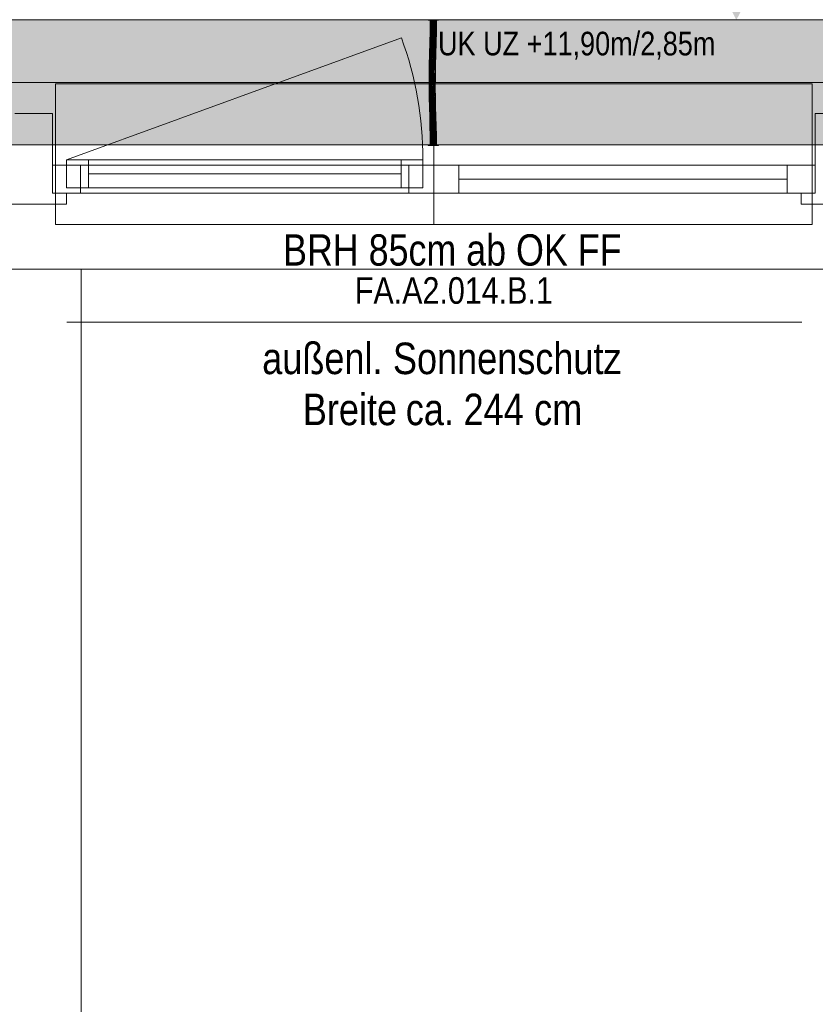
# Model space of a CAD drawing. Extents: x -620 to 300, y 62 to 1112.
# Tile 22 of 95: x -400 to -349, y 326 to 388. Entities that reach past the tile are written whole.
import ezdxf
from ezdxf.lldxf.tags import DXFTag

# ---------------------------------------------------------------- set-up
doc = ezdxf.new("R2010")
doc.units = 0
doc.layers.get('0').update_dxf_attribs({"lineweight": 13})
for name, color, linetype, lineweight, true_color in [('00_Beschriftung UZ', 3, 'Continuous', 13, 0x00ff00), ('30 -33 Aussenwände- 7 Fassade_ Elemente', 7, 'Continuous', 9, 0x00aacc), ('30 -35 Decken- 1 Konstruktion-Träger- Stahlbeton', 7, 'grob-A06G9S5M8I', 13, 0x33aa00), ('70 -72 Beschriftung- 1 Beschriftung allgemein', 7, 'Continuous', 9, 0xff6633), ('E_Leerrohr 20', 7, 'Continuous', 13, 0xcc0099), ('E_Leerrohr 20-Shading', 7, 'Continuous', 13, 0xcc0099), ('iwb_Schraffur_Unterzug', 7, 'Continuous', 5, 0xffffcc)]:
    doc.layers.add(name, color=color, linetype=linetype, lineweight=lineweight, true_color=true_color)
doc.layers.add('60- 61 allgemeine Ausstattung- 4 Terrassen', color=7, linetype='Continuous', lineweight=9)
doc.layers.add('70 -71 Achsen- 1 Gebäudeachsen', color=7, linetype='STRICHPUNKT2-A06G9S5N8I', lineweight=18)
doc.styles.get("Standard").update_dxf_attribs({"font": 'ARIALN.TTF'})
tags = doc.linetypes.add('grob-A06G9S5M8I', pattern=[14, 3, -8, 3]).pattern_tags.tags
tags[8:9] = [DXFTag(74, 4), DXFTag(75, 0), DXFTag(340, '0'), DXFTag(46, 0.0), DXFTag(50, 0.0), DXFTag(44, 0.0), DXFTag(45, 0.0)]
tags[6:7] = [DXFTag(74, 4), DXFTag(75, 0), DXFTag(340, '0'), DXFTag(46, 0.0), DXFTag(50, 0.0), DXFTag(44, 0.0), DXFTag(45, 0.0)]
tags[4:5] = [DXFTag(74, 4), DXFTag(75, 0), DXFTag(340, '0'), DXFTag(46, 0.0), DXFTag(50, 0.0), DXFTag(44, 0.0), DXFTag(45, 0.0)]
tags = doc.linetypes.add('STRICHPUNKT2', pattern=[12.7, 6.35, -3.175, 0, -3.175]).pattern_tags.tags
tags[10:11] = [DXFTag(74, 4), DXFTag(75, 0), DXFTag(340, '0'), DXFTag(46, 0.0), DXFTag(50, 0.0), DXFTag(44, 0.0), DXFTag(45, 0.0)]
tags[8:9] = [DXFTag(74, 4), DXFTag(75, 0), DXFTag(340, '0'), DXFTag(46, 0.0), DXFTag(50, 0.0), DXFTag(44, 0.0), DXFTag(45, 0.0)]
tags[6:7] = [DXFTag(74, 4), DXFTag(75, 0), DXFTag(340, '0'), DXFTag(46, 0.0), DXFTag(50, 0.0), DXFTag(44, 0.0), DXFTag(45, 0.0)]
tags[4:5] = [DXFTag(74, 4), DXFTag(75, 0), DXFTag(340, '0'), DXFTag(46, 0.0), DXFTag(50, 0.0), DXFTag(44, 0.0), DXFTag(45, 0.0)]
tags = doc.linetypes.add('STRICHPUNKT2-A06G9S5N8I', pattern=[12.7, 6.35, -3.175, 0, -3.175]).pattern_tags.tags
tags[10:11] = [DXFTag(74, 4), DXFTag(75, 0), DXFTag(340, '0'), DXFTag(46, 0.0), DXFTag(50, 0.0), DXFTag(44, 0.0), DXFTag(45, 0.0)]
tags[8:9] = [DXFTag(74, 4), DXFTag(75, 0), DXFTag(340, '0'), DXFTag(46, 0.0), DXFTag(50, 0.0), DXFTag(44, 0.0), DXFTag(45, 0.0)]
tags[6:7] = [DXFTag(74, 4), DXFTag(75, 0), DXFTag(340, '0'), DXFTag(46, 0.0), DXFTag(50, 0.0), DXFTag(44, 0.0), DXFTag(45, 0.0)]
tags[4:5] = [DXFTag(74, 4), DXFTag(75, 0), DXFTag(340, '0'), DXFTag(46, 0.0), DXFTag(50, 0.0), DXFTag(44, 0.0), DXFTag(45, 0.0)]

# ---------------------------------------------------------------- blocks, each defined once
blk = doc.blocks.new('Shading-A06G9S4W8I', base_point=(-372.94, 385.55))
at = {"layer": 'E_Leerrohr 20-Shading', "color": 223, "true_color": 0xc67fb4}
for points in [[(-373.221, 388.453), (-373.28, 388.453), (-373.227, 387.731), (-373.286, 387.732)], [(-372.924, 388.453), (-372.938, 388.453), (-372.933, 387.726), (-372.944, 387.726)], [(-372.89, 387.726), (-372.88, 388.453), (-372.933, 387.726), (-372.924, 388.453)], [(-372.886, 387.726), (-372.88, 388.453), (-372.89, 387.726)], [(-373.227, 387.731), (-373.286, 387.732), (-373.244, 387.007), (-373.301, 387.009)], [(-373.243, 387.007), (-373.227, 387.731), (-373.244, 387.007)], [(-372.933, 387.726), (-372.944, 387.726), (-372.953, 387), (-372.96, 387)], [(-372.953, 387), (-372.936, 387), (-372.933, 387.726), (-372.914, 387.726)], [(-372.936, 387), (-372.917, 386.999), (-372.914, 387.726), (-372.89, 387.726)], [(-372.901, 386.999), (-372.886, 387.726), (-372.917, 386.999), (-372.89, 387.726)], [(-373.244, 387.007), (-373.301, 387.009), (-373.267, 386.283), (-373.321, 386.284)], [(-373.267, 386.283), (-373.263, 386.283), (-373.244, 387.007), (-373.243, 387.007)], [(-373.263, 386.283), (-373.262, 386.283), (-373.243, 387.007)], [(-372.953, 387), (-372.96, 387), (-372.978, 386.275), (-372.979, 386.275)], [(-372.953, 387), (-372.978, 386.275), (-372.951, 387), (-372.974, 386.275)], [(-372.974, 386.275), (-372.963, 386.275), (-372.951, 387), (-372.936, 387)], [(-372.963, 386.275), (-372.95, 386.274), (-372.936, 387), (-372.917, 386.999)], [(-372.921, 386.274), (-372.901, 386.999), (-372.95, 386.274), (-372.917, 386.999)], [(-373.34, 385.559), (-373.275, 386.008), (-373.321, 386.284), (-373.267, 386.283)], [(-373.291, 385.558), (-373.285, 385.688), (-373.34, 385.559), (-373.275, 386.008)], [(-373.281, 385.557), (-373.268, 386.057), (-373.291, 385.558)], [(-373.275, 386.008), (-373.285, 385.688), (-373.27, 386.047), (-373.271, 385.993)], [(-373.267, 386.283), (-373.275, 386.008), (-373.263, 386.283), (-373.27, 386.047)], [(-373.271, 385.993), (-373.268, 386.057), (-373.27, 386.047)], [(-373.27, 386.047), (-373.268, 386.057), (-373.263, 386.283), (-373.262, 386.283)], [(-372.986, 386.013), (-372.999, 385.551), (-372.985, 385.904), (-372.996, 385.551)], [(-372.996, 385.551), (-372.99, 385.551), (-372.985, 385.904), (-372.984, 385.708)], [(-372.978, 386.275), (-372.986, 386.013), (-372.974, 386.275), (-372.985, 385.904)], [(-372.978, 386.275), (-372.979, 386.275), (-372.986, 386.013)], [(-372.985, 385.904), (-372.984, 385.708), (-372.974, 386.275), (-372.963, 386.275)], [(-372.984, 385.708), (-372.983, 385.551), (-372.963, 386.275), (-372.95, 386.274)], [(-372.94, 385.55), (-372.921, 386.274), (-372.983, 385.551), (-372.95, 386.274)], [(-373.291, 385.558), (-373.34, 385.559), (-373.314, 384.831), (-373.353, 384.832)], [(-373.295, 384.831), (-373.281, 385.557), (-373.314, 384.831), (-373.291, 385.558)], [(-373.009, 384.828), (-372.99, 385.551), (-373.012, 384.828), (-372.996, 385.551)], [(-372.996, 385.551), (-372.999, 385.551), (-373.012, 384.828)], [(-373.006, 384.828), (-372.983, 385.551), (-373.009, 384.828), (-372.99, 385.551)], [(-373.005, 384.828), (-372.983, 385.551), (-372.995, 385.156)], [(-373.005, 384.828), (-372.953, 384.827), (-372.983, 385.551), (-372.94, 385.55)], [(-372.99, 385.551), (-372.983, 385.551), (-372.984, 385.708)], [(-373.316, 384.47), (-373.314, 384.831), (-373.355, 384.471), (-373.353, 384.832)], [(-373.298, 384.104), (-373.295, 384.831), (-373.319, 384.104), (-373.314, 384.831)], [(-373.013, 384.465), (-373.009, 384.828), (-373.014, 384.465), (-373.012, 384.828)], [(-373.008, 384.465), (-373.006, 384.828), (-373.013, 384.465), (-373.009, 384.828)], [(-373.008, 384.465), (-372.955, 384.464), (-373.005, 384.828), (-372.953, 384.827)], [(-373.008, 384.465), (-373.005, 384.828), (-373.008, 384.538)], [(-373.005, 384.828), (-373.006, 384.828), (-373.008, 384.538)], [(-373.006, 384.828), (-373.005, 384.828), (-372.995, 385.156)], [(-373.319, 384.104), (-373.316, 384.47), (-373.357, 384.104), (-373.355, 384.471)], [(-373.319, 384.104), (-373.357, 384.104), (-373.306, 383.493), (-373.349, 383.492)], [(-373.29, 383.494), (-373.298, 384.104), (-373.306, 383.493), (-373.319, 384.104)], [(-373.015, 384.105), (-373.013, 384.105), (-373.014, 384.302), (-373.012, 384.165)], [(-373.013, 384.465), (-373.014, 384.302), (-373.009, 384.465), (-373.012, 384.165)], [(-373.014, 384.302), (-373.013, 384.465), (-373.014, 384.465)], [(-373.013, 384.105), (-373.011, 384.105), (-373.012, 384.165)], [(-372.998, 383.499), (-373.011, 384.105), (-373.007, 383.499), (-373.013, 384.105)], [(-373.012, 384.165), (-373.011, 384.105), (-373.009, 384.465), (-373.008, 384.465)], [(-373.011, 384.105), (-372.957, 384.105), (-373.008, 384.465), (-372.955, 384.464)], [(-372.949, 383.5), (-372.957, 384.105), (-372.998, 383.499), (-373.011, 384.105)], [(-373.306, 383.493), (-373.349, 383.492), (-373.28, 382.884), (-373.334, 382.882)], [(-373.275, 382.884), (-373.29, 383.494), (-373.28, 382.884), (-373.306, 383.493)], [(-372.998, 383.499), (-373.007, 383.499), (-372.972, 382.892), (-372.993, 382.892)], [(-372.934, 382.893), (-372.949, 383.5), (-372.972, 382.892), (-372.998, 383.499)], [(-373.334, 382.882), (-373.313, 382.715), (-373.28, 382.884), (-373.272, 382.715)], [(-373.313, 382.715), (-373.334, 382.882), (-373.329, 382.714)], [(-373.268, 382.645), (-373.275, 382.884), (-373.28, 382.884)], [(-372.964, 382.717), (-372.972, 382.892), (-372.987, 382.717), (-372.993, 382.892)], [(-372.929, 382.718), (-372.934, 382.893), (-372.964, 382.717), (-372.972, 382.892)], [(-373.316, 382.273), (-373.257, 382.275), (-373.329, 382.714), (-373.313, 382.715)], [(-373.257, 382.275), (-373.316, 382.273), (-373.24, 381.667), (-373.298, 381.666)], [(-373.313, 382.715), (-373.257, 382.275), (-373.272, 382.715), (-373.268, 382.645)], [(-372.941, 382.284), (-372.964, 382.717), (-372.974, 382.283), (-372.987, 382.717)], [(-372.941, 382.284), (-372.974, 382.283), (-372.911, 381.675), (-372.957, 381.674)], [(-372.941, 382.284), (-372.916, 382.285), (-372.964, 382.717), (-372.929, 382.718)], [(-372.898, 381.676), (-372.916, 382.285), (-372.911, 381.675), (-372.941, 382.284)], [(-373.24, 381.667), (-373.298, 381.666), (-373.227, 381.06), (-373.285, 381.059)], [(-373.226, 381.06), (-373.24, 381.667), (-373.227, 381.06), (-373.24, 381.667)], [(-372.911, 381.675), (-372.957, 381.674), (-372.889, 381.065), (-372.943, 381.064)], [(-372.885, 381.065), (-372.898, 381.676), (-372.889, 381.065), (-372.911, 381.675)], [(-373.227, 381.06), (-373.285, 381.059), (-373.225, 380.453), (-373.28, 380.453)], [(-373.225, 380.453), (-373.223, 380.453), (-373.227, 381.06), (-373.226, 381.06)], [(-373.223, 380.453), (-373.221, 380.453), (-373.226, 381.06)], [(-372.88, 380.453), (-372.889, 381.065), (-372.938, 380.453), (-372.943, 381.064)], [(-372.88, 380.453), (-372.885, 381.065), (-372.889, 381.065)]]:
    blk.add_solid(points, dxfattribs=at)
at = {"layer": 'E_Leerrohr 20-Shading', "color": 231, "true_color": 0xe17fc9}
for points in [[(-373.08, 388.453), (-373.221, 388.453), (-373.086, 387.729), (-373.227, 387.731)], [(-373.08, 388.453), (-373.086, 387.729), (-373.081, 387.728)], [(-373.075, 387.728), (-373.08, 388.453), (-373.081, 387.728)], [(-372.944, 387.726), (-372.938, 388.453), (-373.075, 387.728), (-373.08, 388.453)], [(-373.182, 387.73), (-373.227, 387.731), (-373.179, 387.006), (-373.243, 387.007)], [(-373.101, 387.004), (-373.086, 387.729), (-373.179, 387.006), (-373.182, 387.73)], [(-373.086, 387.729), (-373.101, 387.004), (-373.097, 387.004)], [(-373.086, 387.003), (-373.081, 387.728), (-373.097, 387.004), (-373.086, 387.729)], [(-373.064, 387.003), (-373.075, 387.728), (-373.086, 387.003), (-373.081, 387.728)], [(-372.96, 387), (-372.944, 387.726), (-373.064, 387.003), (-373.075, 387.728)], [(-373.179, 387.006), (-373.243, 387.007), (-373.178, 386.28), (-373.262, 386.283)], [(-373.178, 386.28), (-373.134, 386.279), (-373.179, 387.006), (-373.123, 387.004)], [(-373.134, 386.279), (-373.121, 386.279), (-373.123, 387.004), (-373.101, 387.004)], [(-373.101, 387.004), (-373.121, 386.279), (-373.119, 386.279)], [(-373.11, 386.279), (-373.097, 387.004), (-373.119, 386.279), (-373.101, 387.004)], [(-373.092, 386.278), (-373.086, 387.003), (-373.11, 386.279), (-373.097, 387.004)], [(-373.05, 386.277), (-373.064, 387.003), (-373.092, 386.278), (-373.086, 387.003)], [(-372.979, 386.275), (-372.96, 387), (-373.05, 386.277), (-373.064, 387.003)], [(-373.268, 386.057), (-373.281, 385.557), (-373.259, 385.557)], [(-373.268, 386.057), (-373.177, 385.699), (-373.262, 386.283), (-373.178, 386.28)], [(-373.259, 385.557), (-373.177, 385.555), (-373.268, 386.057), (-373.177, 385.699)], [(-373.178, 386.28), (-373.177, 385.699), (-373.134, 386.279), (-373.145, 385.573)], [(-373.145, 385.573), (-373.14, 385.554), (-373.134, 386.279), (-373.121, 386.279)], [(-373.119, 386.279), (-373.121, 386.279), (-373.136, 385.554), (-373.14, 385.554)], [(-373.122, 385.554), (-373.11, 386.279), (-373.136, 385.554), (-373.119, 386.279)], [(-373.122, 385.554), (-373.097, 385.553), (-373.114, 386.015), (-373.094, 386.014)], [(-373.094, 386.014), (-373.092, 386.278), (-373.114, 386.015), (-373.11, 386.279)], [(-373.097, 385.553), (-373.037, 385.552), (-373.094, 386.014), (-373.046, 386.014)], [(-373.046, 386.014), (-373.05, 386.277), (-373.094, 386.014), (-373.092, 386.278)], [(-372.986, 386.013), (-372.979, 386.275), (-373.046, 386.014), (-373.05, 386.277)], [(-373.037, 385.552), (-372.999, 385.551), (-373.046, 386.014), (-372.986, 386.013)], [(-373.259, 385.557), (-373.281, 385.557), (-373.249, 384.831), (-373.295, 384.831)], [(-373.249, 384.831), (-373.173, 384.83), (-373.259, 385.557), (-373.177, 385.555)], [(-373.177, 385.699), (-373.177, 385.555), (-373.145, 385.573), (-373.145, 385.554)], [(-373.177, 385.555), (-373.173, 384.83), (-373.145, 385.554), (-373.153, 384.829)], [(-373.153, 384.829), (-373.14, 385.554), (-373.145, 385.554)], [(-373.136, 385.554), (-373.14, 385.554), (-373.15, 384.829), (-373.153, 384.829)], [(-373.132, 384.829), (-373.122, 385.554), (-373.15, 384.829), (-373.136, 385.554)], [(-373.145, 385.554), (-373.14, 385.554), (-373.145, 385.573)], [(-373.101, 384.829), (-373.097, 385.553), (-373.132, 384.829), (-373.122, 385.554)], [(-373.027, 384.828), (-373.037, 385.552), (-373.101, 384.829), (-373.097, 385.553)], [(-373.027, 384.828), (-373.02, 384.828), (-373.037, 385.552), (-372.999, 385.551)], [(-373.249, 384.831), (-373.295, 384.831), (-373.247, 384.104), (-373.298, 384.104)], [(-373.249, 384.831), (-373.248, 384.469), (-373.173, 384.83), (-373.168, 384.468)], [(-373.173, 384.83), (-373.168, 384.468), (-373.153, 384.829), (-373.155, 384.468)], [(-373.155, 384.468), (-373.134, 384.467), (-373.15, 384.829), (-373.132, 384.829)], [(-373.15, 384.829), (-373.153, 384.829), (-373.155, 384.468)], [(-373.102, 384.302), (-373.101, 384.829), (-373.135, 384.301), (-373.132, 384.829)], [(-373.102, 384.105), (-373.027, 384.828), (-373.101, 384.829)], [(-373.102, 384.105), (-373.028, 384.105), (-373.027, 384.828), (-373.025, 384.209)], [(-373.026, 384.302), (-373.012, 384.828), (-373.027, 384.828)], [(-373.026, 384.302), (-373.018, 384.302), (-373.012, 384.828), (-373.014, 384.465)], [(-373.247, 384.104), (-373.298, 384.104), (-373.253, 383.494), (-373.29, 383.494)], [(-373.253, 383.494), (-373.15, 383.496), (-373.247, 384.104), (-373.163, 384.105)], [(-373.248, 384.469), (-373.247, 384.104), (-373.168, 384.468), (-373.163, 384.105)], [(-373.164, 384.468), (-373.168, 384.468), (-373.16, 384.105), (-373.163, 384.105)], [(-373.155, 384.468), (-373.164, 384.468), (-373.157, 384.105), (-373.16, 384.105)], [(-373.163, 384.105), (-373.15, 383.496), (-373.16, 384.105), (-373.149, 383.496)], [(-373.149, 383.496), (-373.157, 384.105), (-373.16, 384.105)], [(-373.137, 384.105), (-373.155, 384.468), (-373.157, 384.105)], [(-373.137, 384.105), (-373.157, 384.105), (-373.135, 383.496), (-373.149, 383.496)], [(-373.155, 384.468), (-373.137, 384.105), (-373.134, 384.467)], [(-373.137, 384.105), (-373.102, 384.105), (-373.135, 384.301), (-373.102, 384.302)], [(-373.1, 383.497), (-373.102, 384.105), (-373.135, 383.496), (-373.137, 384.105)], [(-373.102, 384.105), (-373.1, 383.497), (-373.028, 384.105), (-373.028, 384.079)], [(-373.028, 384.079), (-373.1, 383.497), (-373.043, 383.498)], [(-373.025, 384.105), (-373.028, 384.079), (-373.04, 383.498), (-373.043, 383.498)], [(-373.025, 384.105), (-373.04, 383.498), (-373.026, 383.969)], [(-373.031, 383.498), (-373.023, 384.105), (-373.026, 383.969)], [(-373.023, 384.105), (-373.031, 383.498), (-373.015, 384.105), (-373.02, 383.499)], [(-373.028, 384.105), (-373.025, 384.105), (-373.025, 384.209)], [(-373.028, 384.079), (-373.025, 384.105), (-373.028, 384.105)], [(-373.026, 384.302), (-373.025, 384.105), (-373.018, 384.302), (-373.023, 384.105)], [(-373.023, 384.105), (-373.025, 384.105), (-373.026, 383.969)], [(-373.023, 384.105), (-373.015, 384.105), (-373.018, 384.302), (-373.014, 384.302)], [(-373.02, 383.499), (-373.007, 383.499), (-373.015, 384.105)], [(-373.018, 384.302), (-373.014, 384.302), (-373.014, 384.465)], [(-373.253, 383.494), (-373.29, 383.494), (-373.263, 382.884), (-373.275, 382.884)], [(-373.263, 382.884), (-373.134, 382.888), (-373.253, 383.494), (-373.15, 383.496)], [(-373.134, 382.888), (-373.149, 383.496), (-373.15, 383.496)], [(-373.135, 383.496), (-373.149, 383.496), (-373.131, 382.888), (-373.134, 382.888)], [(-373.095, 382.889), (-373.1, 383.497), (-373.131, 382.888), (-373.135, 383.496)], [(-373.095, 382.889), (-373.058, 382.89), (-373.1, 383.497), (-373.04, 383.498)], [(-373.058, 382.89), (-373.041, 382.89), (-373.04, 383.498), (-373.031, 383.498)], [(-372.993, 382.892), (-373.007, 383.499), (-373.041, 382.89), (-373.031, 383.498)], [(-373.04, 383.498), (-373.031, 383.498), (-373.026, 383.969)], [(-373.263, 382.884), (-373.275, 382.884), (-373.268, 382.645)], [(-373.129, 382.717), (-373.134, 382.888), (-373.267, 382.715), (-373.263, 382.884)], [(-373.131, 382.888), (-373.134, 382.888), (-373.129, 382.717)], [(-373.09, 382.28), (-373.095, 382.889), (-373.129, 382.717), (-373.131, 382.888)], [(-373.09, 382.28), (-373.078, 382.28), (-373.095, 382.889), (-373.058, 382.89)], [(-373.078, 382.28), (-373.054, 382.281), (-373.058, 382.89), (-373.041, 382.89)], [(-373.054, 382.281), (-372.993, 382.892), (-373.041, 382.89)], [(-373.054, 382.281), (-372.995, 382.283), (-372.993, 382.892), (-372.987, 382.717)], [(-373.268, 382.645), (-373.116, 382.279), (-373.267, 382.715), (-373.129, 382.717)], [(-373.116, 382.279), (-373.268, 382.645), (-373.257, 382.275)], [(-373.116, 382.279), (-373.257, 382.275), (-373.098, 381.671), (-373.24, 381.667)], [(-373.09, 382.28), (-373.129, 382.717), (-373.116, 382.279)], [(-373.09, 382.28), (-373.116, 382.279), (-373.085, 381.671), (-373.098, 381.671)], [(-373.078, 382.28), (-373.09, 382.28), (-373.088, 381.969)], [(-373.085, 381.671), (-373.078, 382.28), (-373.088, 381.969)], [(-373.085, 381.671), (-373.066, 381.671), (-373.078, 382.28), (-373.054, 382.281)], [(-373.066, 381.671), (-373.004, 381.673), (-373.054, 382.281), (-372.995, 382.283)], [(-373.004, 381.673), (-372.957, 381.674), (-372.995, 382.283), (-372.974, 382.283)], [(-372.995, 382.283), (-372.974, 382.283), (-372.987, 382.717)], [(-373.098, 381.671), (-373.24, 381.667), (-373.085, 381.062), (-373.226, 381.06)], [(-373.081, 381.062), (-373.085, 381.671), (-373.082, 381.062), (-373.098, 381.671)], [(-373.098, 381.671), (-373.098, 381.671), (-373.082, 381.062), (-373.085, 381.062)], [(-373.076, 381.062), (-373.066, 381.671), (-373.081, 381.062), (-373.085, 381.671)], [(-373.076, 381.062), (-373.014, 381.063), (-373.066, 381.671), (-373.004, 381.673)], [(-373.014, 381.063), (-372.943, 381.064), (-373.004, 381.673), (-372.957, 381.674)], [(-373.085, 381.062), (-373.226, 381.06), (-373.08, 380.453), (-373.221, 380.453)], [(-373.08, 380.453), (-373.081, 381.062), (-373.085, 381.062)], [(-373.08, 380.453), (-373.076, 381.062), (-373.081, 381.062)], [(-372.938, 380.453), (-372.943, 381.064), (-373.08, 380.453), (-373.076, 381.062)]]:
    blk.add_solid(points, dxfattribs=at)
blk = doc.blocks.new('Shading-A06G9S4Y8I', base_point=(-373.28, 387.665))
at = {"layer": 'E_Leerrohr 20-Shading', "color": 213, "true_color": 0xd67fc0}
for points in [[(-373.41, 388.453), (-373.08, 388.453), (-373.41, 388.465), (-373.08, 388.465)], [(-373.28, 387.665), (-373.08, 387.665), (-373.28, 388.453), (-373.08, 388.453)], [(-373.08, 388.453), (-372.75, 388.453), (-373.08, 388.465), (-372.75, 388.465)], [(-373.08, 387.665), (-372.88, 387.665), (-373.08, 388.453), (-372.88, 388.453)]]:
    blk.add_solid(points, dxfattribs=at)
blk = doc.blocks.new('Shading-A06G9S508I', base_point=(-373.08, 381.241))
at = {"layer": 'E_Leerrohr 20-Shading', "color": 213, "true_color": 0xd67fc0}
for points in [[(-373.08, 381.241), (-373.28, 381.241), (-373.08, 380.453), (-373.28, 380.453)], [(-372.88, 381.241), (-373.08, 381.241), (-372.88, 380.453), (-373.08, 380.453)], [(-373.08, 380.453), (-373.41, 380.453), (-373.08, 380.441), (-373.41, 380.441)], [(-372.75, 380.453), (-373.08, 380.453), (-372.75, 380.441), (-373.08, 380.441)]]:
    blk.add_solid(points, dxfattribs=at)
blk = doc.blocks.new('Referenz-A06G9S5P8I')
at = {"layer": '00_Beschriftung UZ', "color": 0, "lineweight": -2}
for points in [[(-355.031, 391.119), (-353.699, 388.449), (-352.361, 391.117)], [(-355.031, 385.778), (-353.699, 388.449), (-352.361, 385.78)]]:
    blk.add_solid(points, dxfattribs=at)
at = {"layer": '30 -33 Aussenwände- 7 Fassade_ Elemente', "color": 0, "linetype": 'Continuous', "lineweight": -2, "ltscale": 0.13}
for p, q in [((-451.049, 388.474), (-295.049, 388.474)), ((-399.849, 382.474), (-397.449, 382.474)), ((-397.449, 382.474), (-397.449, 377.374)), ((-348.649, 382.474), (-346.249, 382.474)), ((-348.649, 377.374), (-348.649, 382.474)), ((-397.449, 377.374), (-397.449, 379.174)), ((-397.449, 379.174), (-395.649, 379.174)), ((-397.449, 379.174), (-373.049, 379.174)), ((-397.449, 377.374), (-397.449, 379.174)), ((-396.549, 379.524), (-373.749, 379.524)), ((-396.549, 379.524), (-395.149, 379.524)), ((-396.549, 377.724), (-396.549, 379.524)), ((-396.549, 377.724), (-396.549, 379.524)), ((-395.649, 379.174), (-395.649, 377.374)), ((-395.149, 379.524), (-395.149, 377.724)), ((-375.149, 377.724), (-375.149, 379.524)), ((-375.149, 379.524), (-373.749, 379.524)), ((-374.649, 379.174), (-373.049, 379.174)), ((-374.649, 377.374), (-374.649, 379.174)), ((-373.749, 379.524), (-373.749, 377.724)), ((-373.749, 379.524), (-373.749, 377.724)), ((-373.049, 379.174), (-373.049, 377.374)), ((-373.049, 379.174), (-348.649, 379.174)), ((-373.049, 379.174), (-373.049, 377.374)), ((-373.049, 379.174), (-371.449, 379.174)), ((-371.449, 379.174), (-371.449, 377.374)), ((-350.449, 377.374), (-350.449, 379.174)), ((-350.449, 379.174), (-348.649, 379.174)), ((-348.649, 379.174), (-348.649, 377.374)), ((-348.649, 379.174), (-348.649, 377.374)), ((-375.149, 378.624), (-395.149, 378.624)), ((-395.149, 377.724), (-396.549, 377.724)), ((-373.749, 377.724), (-396.549, 377.724)), ((-373.749, 377.724), (-375.149, 377.724)), ((-371.449, 378.274), (-350.449, 378.274)), ((-397.449, 377.374), (-396.549, 377.374)), ((-373.049, 377.374), (-397.449, 377.374)), ((-395.649, 377.374), (-397.449, 377.374)), ((-396.549, 377.374), (-396.549, 376.674)), ((-373.049, 377.374), (-374.649, 377.374)), ((-348.649, 377.374), (-373.049, 377.374)), ((-371.449, 377.374), (-373.049, 377.374)), ((-348.649, 377.374), (-350.449, 377.374)), ((-349.549, 376.674), (-349.549, 377.374)), ((-349.549, 377.374), (-348.649, 377.374)), ((-396.549, 376.674), (-400.749, 376.674)), ((-345.349, 376.674), (-349.549, 376.674)), ((-291.949, 372.534), (-454.149, 372.534))]:
    blk.add_line(p, q, dxfattribs=at)
at = {"layer": '30 -33 Aussenwände- 7 Fassade_ Elemente', "color": 0, "linetype": 'grob-A06G9S5M8I', "lineweight": -2, "ltscale": 0.13}
blk.add_line((-396.549, 379.524), (-375.124, 387.322), dxfattribs=at)
at = {"layer": '30 -33 Aussenwände- 7 Fassade_ Elemente', "color": 0, "lineweight": -2}
for p, q in [((-373.049, 384.374), (-397.249, 384.374)), ((-397.249, 384.374), (-397.249, 379.174)), ((-348.849, 384.374), (-373.049, 384.374)), ((-373.049, 379.174), (-373.049, 384.374)), ((-348.849, 379.174), (-348.849, 384.374)), ((-395.649, 379.174), (-397.249, 379.174)), ((-397.249, 379.174), (-397.249, 377.374)), ((-396.549, 377.724), (-396.549, 379.524)), ((-396.549, 379.524), (-395.149, 379.524)), ((-395.649, 377.374), (-395.649, 379.174)), ((-395.149, 377.724), (-395.149, 379.524)), ((-395.149, 379.524), (-375.149, 379.524)), ((-375.149, 379.524), (-375.149, 377.724)), ((-375.149, 379.524), (-373.749, 379.524)), ((-374.649, 377.374), (-374.649, 379.174)), ((-374.649, 379.174), (-373.049, 379.174)), ((-373.749, 379.524), (-373.749, 377.724)), ((-371.449, 379.174), (-373.049, 379.174)), ((-373.049, 379.174), (-373.049, 377.374)), ((-371.449, 379.174), (-371.449, 377.374)), ((-371.449, 379.174), (-350.449, 379.174)), ((-350.449, 379.174), (-348.849, 379.174)), ((-350.449, 379.174), (-350.449, 377.374)), ((-348.849, 379.174), (-348.849, 377.374)), ((-375.149, 378.624), (-395.149, 378.624)), ((-395.149, 377.724), (-396.549, 377.724)), ((-375.149, 377.724), (-395.149, 377.724)), ((-373.749, 377.724), (-375.149, 377.724)), ((-371.449, 378.274), (-350.449, 378.274)), ((-397.249, 375.374), (-397.249, 377.374)), ((-397.249, 377.374), (-395.649, 377.374)), ((-374.649, 377.374), (-395.649, 377.374)), ((-373.049, 377.374), (-374.649, 377.374)), ((-373.049, 377.374), (-373.049, 375.374)), ((-373.049, 377.374), (-371.449, 377.374)), ((-350.449, 377.374), (-371.449, 377.374)), ((-348.849, 377.374), (-350.449, 377.374)), ((-348.849, 377.374), (-348.849, 375.374)), ((-373.049, 375.374), (-397.249, 375.374)), ((-348.849, 375.374), (-373.049, 375.374))]:
    blk.add_line(p, q, dxfattribs=at)
at = {"layer": '30 -33 Aussenwände- 7 Fassade_ Elemente', "color": 0, "linetype": 'grob-A06G9S5M8I', "lineweight": -2, "ltscale": 0.13}
blk.add_ellipse((-396.549, 379.524), major_axis=(22.8, 0), ratio=1, start_param=0, end_param=0.349066, dxfattribs=at)
at = {"layer": '30 -35 Decken- 1 Konstruktion-Träger- Stahlbeton', "color": 0, "lineweight": -2}
blk.add_line((-451.549, 380.474), (35.451, 380.474), dxfattribs=at)
at = {"layer": '60- 61 allgemeine Ausstattung- 4 Terrassen', "color": 0, "lineweight": -2}
for p, q in [((-395.61, 372.534), (-443.61, 372.534)), ((-275.61, 372.534), (-395.61, 372.534)), ((-395.61, 263.874), (-395.61, 372.534))]:
    blk.add_line(p, q, dxfattribs=at)
at = {"layer": '70 -71 Achsen- 1 Gebäudeachsen', "color": 0, "linetype": 'STRICHPUNKT2-A06G9S5N8I', "lineweight": -2, "ltscale": 0.13}
blk.add_line((-538.631, 384.453), (76.533, 384.453), dxfattribs=at)
at = {"layer": '70 -72 Beschriftung- 1 Beschriftung allgemein', "color": 0, "linetype": 'Continuous', "lineweight": -2, "ltscale": 0.13}
blk.add_line((-396.517, 369.128), (-349.517, 369.128), dxfattribs=at)
at = {"layer": '00_Beschriftung UZ', "color": 0, "linetype": 'ByBlock', "lineweight": -2, "ltscale": 0.13, "insert": (-372.782, 387.703), "char_height": 1.51033, "attachment_point": 1}
blk.add_mtext('{\\fArial Narrow;UK UZ +11,90m/2,85m}', dxfattribs=at)
at = {"layer": '30 -33 Aussenwände- 7 Fassade_ Elemente', "color": 0, "linetype": 'ByBlock', "lineweight": -2, "ltscale": 0.13, "insert": (-382.689, 374.752), "char_height": 2, "attachment_point": 1}
blk.add_mtext('{\\fArial Narrow;BRH 85cm ab OK FF}', dxfattribs=at)
at = {"layer": '70 -72 Beschriftung- 1 Beschriftung allgemein', "color": 0, "linetype": 'Continuous', "lineweight": -2, "ltscale": 0.13, "attachment_point": 1}
for s, insert, char_height in [('{\\fArial Narrow;FA.A2.014.B.1}', (-378.104, 372.011), 1.7), ('{\\fArial Narrow;außenl.}', (-384.026, 367.828), 2.01377), ('{\\fArial Narrow;Sonnenschutz}', (-375.665, 367.828), 2.01377), ('{\\fArial Narrow;Breite}', (-381.428, 364.565), 2.01377), ('{\\fArial Narrow;244}', (-371.148, 364.565), 2.01377), ('{\\fArial Narrow;ca.}', (-374.842, 364.565), 2.01377), ('{\\fArial Narrow;cm}', (-366.633, 364.565), 2.01377)]:
    blk.add_mtext(s, dxfattribs=dict(at, insert=insert, char_height=char_height))
blk = doc.blocks.new('Referenz-A06G9S5R8I')
at = {"layer": 'iwb_Schraffur_Unterzug', "linetype": 'Continuous', "ltscale": 0.13}
blk.add_solid([(-451.579, 388.453), (35.421, 388.453), (-451.579, 380.453), (35.421, 380.453)], dxfattribs=at)
blk = doc.blocks.new('Enddeckel-A06G9SBH8I')
at = {"color": 0, "linetype": 'ByBlock', "lineweight": -2, "ltscale": 0.13}
for p, q in [((-373.41, 388.465), (-373.41, 388.453)), ((-373.41, 388.465), (-373.216, 388.465)), ((-373.41, 388.453), (-373.216, 388.453)), ((-373.28, 388.453), (-373.28, 387.665)), ((-373.28, 388.453), (-373.162, 388.453)), ((-373.216, 388.465), (-372.943, 388.465)), ((-373.216, 388.453), (-372.943, 388.453)), ((-373.162, 388.453), (-372.997, 388.453)), ((-372.997, 388.453), (-372.88, 388.453)), ((-372.943, 388.465), (-372.75, 388.465)), ((-372.943, 388.453), (-372.75, 388.453)), ((-372.88, 387.665), (-372.88, 388.453)), ((-372.75, 388.453), (-372.75, 388.465)), ((-373.28, 387.665), (-373.162, 387.665)), ((-373.162, 387.665), (-372.997, 387.665)), ((-372.997, 387.665), (-372.88, 387.665))]:
    blk.add_line(p, q, dxfattribs=at)
at = {"color": 0, "linetype": 'STRICHPUNKT2', "lineweight": 5, "ltscale": 0.13}
blk.add_line((-373.08, 388.453), (-373.08, 387.665), dxfattribs=at)
blk = doc.blocks.new('Flexrohr-A06G9SBX8I')
at = {"color": 0, "linetype": 'ByBlock', "lineweight": -2, "ltscale": 0.13}
for p, q in [((-373.28, 388.453), (-373.286, 387.732)), ((-373.28, 388.453), (-372.88, 388.453)), ((-372.88, 388.453), (-372.886, 387.726)), ((-373.271, 388.055), (-372.895, 388.052)), ((-373.286, 387.732), (-373.301, 387.009)), ((-373.284, 387.258), (-372.908, 387.25)), ((-373.275, 387.656), (-372.899, 387.65)), ((-372.886, 387.726), (-372.901, 386.999)), ((-373.301, 387.009), (-373.321, 386.284)), ((-373.293, 386.858), (-372.917, 386.849)), ((-372.901, 386.999), (-372.921, 386.274)), ((-373.321, 386.284), (-373.34, 385.559)), ((-373.315, 386.059), (-372.939, 386.049)), ((-373.304, 386.459), (-372.928, 386.449)), ((-372.921, 386.274), (-372.94, 385.55)), ((-373.34, 385.559), (-373.353, 384.832)), ((-373.333, 385.258), (-372.958, 385.251)), ((-373.325, 385.658), (-372.949, 385.65)), ((-372.94, 385.55), (-372.953, 384.827)), ((-373.353, 384.832), (-373.357, 384.104)), ((-373.341, 384.856), (-372.965, 384.852)), ((-372.953, 384.827), (-372.957, 384.105)), ((-373.357, 384.104), (-373.349, 383.492)), ((-373.344, 384.053), (-372.968, 384.055)), ((-373.343, 384.455), (-372.967, 384.454)), ((-372.957, 384.105), (-372.949, 383.5)), ((-373.349, 383.492), (-373.334, 382.882)), ((-373.339, 383.652), (-372.963, 383.657)), ((-372.949, 383.5), (-372.934, 382.893)), ((-373.334, 382.882), (-373.316, 382.273)), ((-373.331, 383.25), (-372.955, 383.259)), ((-373.321, 382.849), (-372.945, 382.86)), ((-372.934, 382.893), (-372.916, 382.285)), ((-373.316, 382.273), (-373.298, 381.666)), ((-373.309, 382.449), (-372.933, 382.46)), ((-372.916, 382.285), (-372.898, 381.676)), ((-373.298, 381.666), (-373.285, 381.059)), ((-373.297, 382.05), (-372.921, 382.06)), ((-373.286, 381.65), (-372.91, 381.66)), ((-372.898, 381.676), (-372.885, 381.065)), ((-373.285, 381.059), (-373.28, 380.453)), ((-373.277, 381.252), (-372.901, 381.259)), ((-373.271, 380.853), (-372.895, 380.857)), ((-372.885, 381.065), (-372.88, 380.453)), ((-373.28, 380.453), (-372.88, 380.453)), ((-373.268, 380.455), (-372.892, 380.455))]:
    blk.add_line(p, q, dxfattribs=at)
blk = doc.blocks.new('Enddeckel-A06G9SD18I')
at = {"color": 0, "linetype": 'ByBlock', "lineweight": -2, "ltscale": 0.13}
for p, q in [((-373.28, 381.241), (-373.28, 380.453)), ((-373.162, 381.241), (-373.28, 381.241)), ((-372.997, 381.241), (-373.162, 381.241)), ((-372.88, 381.241), (-372.997, 381.241)), ((-372.88, 380.453), (-372.88, 381.241)), ((-373.41, 380.453), (-373.41, 380.441)), ((-373.216, 380.453), (-373.41, 380.453)), ((-373.216, 380.441), (-373.41, 380.441)), ((-373.162, 380.453), (-373.28, 380.453)), ((-372.943, 380.453), (-373.216, 380.453)), ((-372.943, 380.441), (-373.216, 380.441)), ((-372.997, 380.453), (-373.162, 380.453)), ((-372.88, 380.453), (-372.997, 380.453)), ((-372.75, 380.453), (-372.943, 380.453)), ((-372.75, 380.441), (-372.943, 380.441)), ((-372.75, 380.441), (-372.75, 380.453))]:
    blk.add_line(p, q, dxfattribs=at)
at = {"color": 0, "linetype": 'STRICHPUNKT2', "lineweight": 5, "ltscale": 0.13}
blk.add_line((-373.08, 380.453), (-373.08, 381.241), dxfattribs=at)

msp = doc.modelspace()

# ---------------------------------------------------------------- block references
at = {"color": 8, "lineweight": 13, "ltscale": 0.13, "true_color": 0x808080}
msp.add_blockref('Referenz-A06G9S5P8I', (0, 0), dxfattribs=at)
at = {"color": 8, "lineweight": 25, "ltscale": 0.25, "true_color": 0x808080}
msp.add_blockref('Referenz-A06G9S5R8I', (0, 0), dxfattribs=at)
at = {"layer": 'E_Leerrohr 20'}
for name, p in [('Shading-A06G9S4Y8I', (-373.28, 387.665)), ('Shading-A06G9S4W8I', (-372.94, 385.55)), ('Shading-A06G9S508I', (-373.08, 381.241))]:
    msp.add_blockref(name, p, dxfattribs=at)
at = {"layer": 'E_Leerrohr 20', "ltscale": 0.13}
for name in ['Enddeckel-A06G9SBH8I', 'Flexrohr-A06G9SBX8I', 'Enddeckel-A06G9SD18I']:
    msp.add_blockref(name, (0, 0), dxfattribs=at)

doc.saveas('drawing.dxf')
